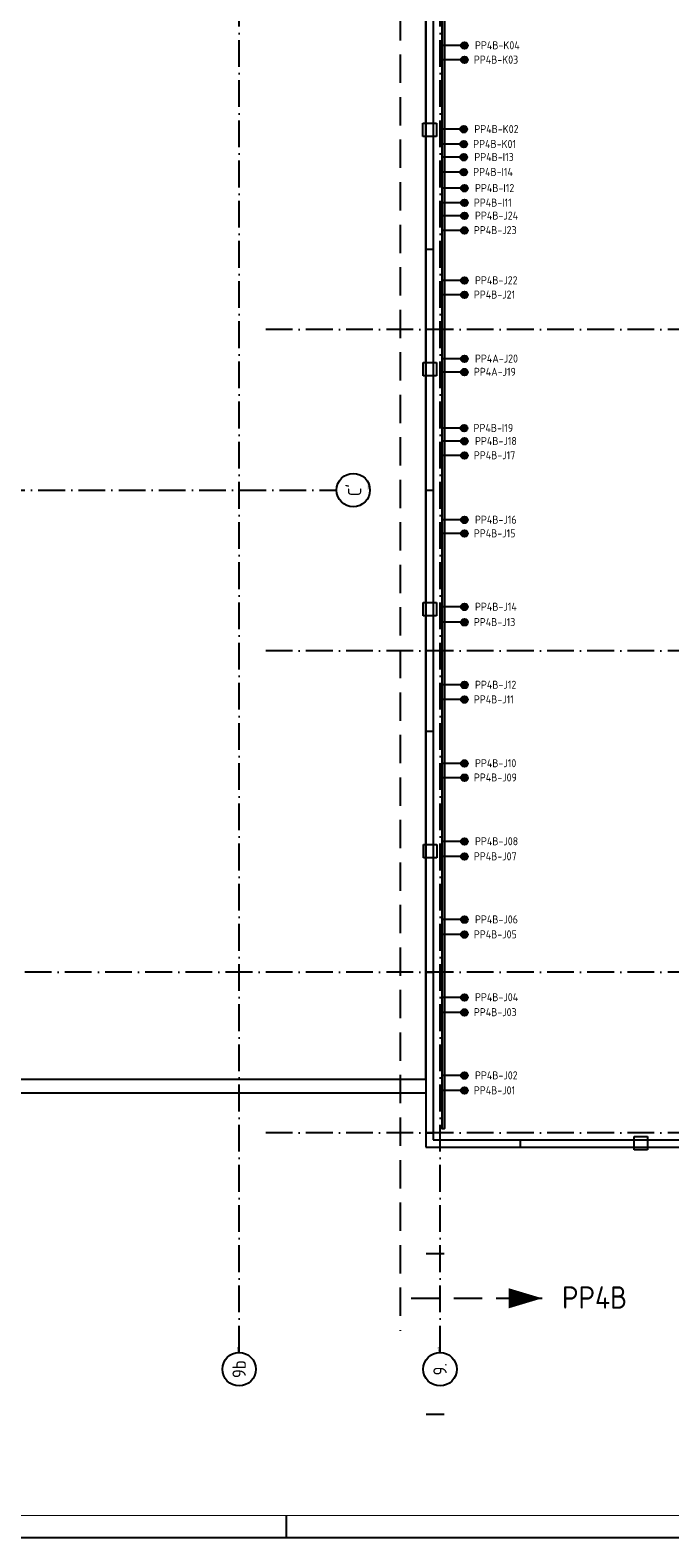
# Model space of a CAD drawing. Header units: millimetres. Extents: x 94282 to 245614, y 190 to 84290.
# Tile 6 of 18: x 167375 to 181702, y 190 to 33968. Entities that reach past the tile are written whole.
import ezdxf
from ezdxf.enums import TextEntityAlignment as Align

# ---------------------------------------------------------------- set-up
doc = ezdxf.new("R2010")
doc.units = ezdxf.units.MM
doc.header["$LTSCALE"] = 100
doc.linetypes.add('DASHDOT', pattern=[9, 6, -1.5, 0, -1.5])
doc.linetypes.add('HIDDEN', pattern=[9.525, 6.35, -3.175])
doc.layers.get('0').update_dxf_attribs({"linetype": 'CONTINUOUS'})
for name, color, linetype in [('AB$1A---_ATTRIB035', 3, 'CONTINUOUS'), ('AL$1A---_ALGEMEEN', 8, 'CONTINUOUS'), ('AT$1A---_TEKST018', 1, 'CONTINUOUS'), ('EA61303-_ARCEER', 1, 'CONTINUOUS'), ('EB6441--_ATTRIB', 2, 'CONTINUOUS'), ('EL61303-_WANDGOOT', 3, 'CONTINUOUS'), ('EL6441--_DATACOM', 3, 'CONTINUOUS'), ('LIJN025', 10, 'CONTINUOUS'), ('LIJN050', 90, 'CONTINUOUS'), ('LIJN070', 130, 'CONTINUOUS'), ('TEKST25', 10, 'CONTINUOUS'), ('TEKST35', 50, 'CONTINUOUS'), ('TEKST50', 90, 'CONTINUOUS'), ('WANDGOTEN3EB', 3, 'CONTINUOUS')]:
    doc.layers.add(name, color=color, linetype=linetype)
doc.styles.add('1_8', font='ISO', dxfattribs={"height": 1.8})
doc.styles.add('2_0', font='iso', dxfattribs={"height": 200})
doc.styles.add('ISO', font='ISO.SHX')
doc.styles.add('MAATVOERING', font='iso.shx')
doc.styles.add('ROMAND', font='romand')
doc.styles.get("Standard").update_dxf_attribs({"font": 'iso.shx'})

# ---------------------------------------------------------------- blocks, each defined once
blk = doc.blocks.new('A0-GE')
at = {"layer": 'LIJN025'}
blk.add_line((775, 0), (775, 5), dxfattribs=at)
blk.add_lwpolyline([(1500, 841), (1500, 0), (311, 0), (311, 841)], close=True, dxfattribs=at)
at = {"layer": 'LIJN050', "const_width": 0.2}
blk.add_lwpolyline([(1495, 836), (336, 836), (336, 5), (1495, 5)], close=True, dxfattribs=at)
at = {"layer": 'TEKST25', "style": 'ROMAND', "width": 2.899115}
blk.add_attdef('STATUS', text='', height=2.5, dxfattribs=at).set_placement((1454, 71.5), (1493, 71.5), align=Align.FIT)
at = {"layer": 'TEKST25', "style": 'ISO'}
for tag, p in [('E', (1455.25, 66)), ('NAAM-E', (1466.75, 66)), ('DATUM-E', (1485, 66)), ('D', (1455.25, 61)), ('NAAM-D', (1466.75, 61)), ('DATUM-D', (1485, 61)), ('C', (1455.25, 56)), ('NAAM-C', (1466.75, 56)), ('DATUM-C', (1485, 56)), ('B', (1455.25, 51)), ('NAAM-B', (1466.75, 51)), ('DATUM-B', (1485, 51)), ('A', (1455.25, 46)), ('NAAM-A', (1466.75, 46)), ('DATUM-A', (1485, 46))]:
    blk.add_attdef(tag, text='', height=2.5, dxfattribs=at).set_placement(p, align=Align.CENTER)
for tag, p in [('DATUM', (1332.75, 36.25)), ('SCHAAL', (1368, 36.25)), ('GETEKEND', (1398.25, 36.25)), ('GECONTOL.', (1433, 36.25)), ('FORMAAT', (1463.25, 28.25))]:
    blk.add_attdef(tag, p, '', height=2.5, dxfattribs=at)
at = {"layer": 'TEKST35', "style": 'ISO'}
for tag, p in [('PROJECT', (1334.5, 72.5)), ('PLAATS', (1334.5, 63.5)), ('INSTALLATIE-REGEL1', (1334.5, 52.5)), ('INSTALLATIE-REGEL2', (1334.5, 43.5))]:
    blk.add_attdef(tag, p, '', height=4, dxfattribs=at)
blk.add_attdef('PROJ.NR.', text='', height=4, dxfattribs=at).set_placement((1481, 23), align=Align.CENTER)
at = {"layer": 'TEKST50', "style": 'ISO'}
blk.add_attdef('FILE-NAAM', text='', height=5, dxfattribs=at).set_placement((1473.5, 7.5), align=Align.CENTER)
blk = doc.blocks.new('ES4X2')
for p, q in [((-0.45, 1.4), (-0.45, 2.6)), ((-0.15, 1.27), (-0.15, 2.73)), ((0, 1.25), (0, -3)), ((0.15, 1.27), (0.15, 2.73)), ((0.45, 1.4), (0.45, 2.6))]:
    blk.add_line(p, q)
blk.add_circle((0, 2), 0.75)
at = {"style": '1_8', "flags": 8}
for tag, p in [('NUMMER', (1.25, 3.5)), ('CODE', (-1.25, 3.5))]:
    blk.add_attdef(tag, text='', height=1.8, rotation=90, dxfattribs=at).set_placement(p, align=Align.MIDDLE_LEFT)
blk.add_attdef('M_CODE', text='', height=1.8, dxfattribs=at).set_placement((0, 0), align=Align.MIDDLE_CENTER)
blk = doc.blocks.new('EH100000')
at = {"linetype": 'ByBlock'}
for p, q in [((1, 0.5), (0, 0.5)), ((1, 0.5, 1), (0, 0.5, 1)), ((0, -0.5, 1), (1, -0.5, 1)), ((1, -0.5), (0, -0.5))]:
    blk.add_line(p, q, dxfattribs=at)
at = {"linetype": 'ByBlock', "invisible_edges": 15}
for points in [[(1, -0.5), (0, -0.5), (0, 0.5), (1, 0.5)], [(0, 0.5), (1, 0.5), (1, 0.5, 1), (0, 0.5, 1)], [(0, -0.5, 1), (1, -0.5, 1), (1, -0.5), (0, -0.5)]]:
    blk.add_3dface(points, dxfattribs=at)
at = {"linetype": 'ByBlock', "style": '2_0', "flags": 8}
blk.add_attdef('FUNCTIE', text='', height=0.5, dxfattribs=at).set_placement((0.5, 0), align=Align.MIDDLE)
at = {"linetype": 'ByBlock', "flags": 9}
blk.add_attdef('SCHOT', text='', height=0.5, dxfattribs=at).set_placement((0.5, 0), align=Align.MIDDLE)
blk = doc.blocks.new('EH100005')
blk.add_lwpolyline([(-1, -0.5), (0, -0.5), (0, 0.5), (-1, 0.5)])
at = {"style": '2_0', "flags": 9}
blk.add_attdef('HULPSTUK', text='', height=0.5, dxfattribs=at).set_placement((0, 0), align=Align.MIDDLE)
blk = doc.blocks.new('WANDGOOT3EVERDB')
at = {"layer": 'EA61303-_ARCEER'}
h = blk.add_hatch(dxfattribs=at)
h.set_pattern_fill('LINE,N', color=256, scale=20, angle=225, style=0)
h.set_pattern_definition([(225, (52439, 9171), (44.90128, -44.90128), [])])
edge = h.paths.add_edge_path()
edge.add_line((52471.5, 9171), (52471.5, 37814))
edge = h.paths.add_edge_path()
edge.add_line((52471.5, 37814), (52406.5, 37814))
edge = h.paths.add_edge_path()
edge.add_line((52406.5, 37814), (52406.5, 9171))
edge = h.paths.add_edge_path()
edge.add_line((52406.5, 9171), (52471.5, 9171))
at = {"layer": 'EL61303-_WANDGOOT', "yscale": 65, "zscale": 119.9999999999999}
for name, xscale, rotation in [('EH100000', 28643, 90), ('EH100005', 119.9999999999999, 270)]:
    blk.add_blockref(name, (52439, 9171), dxfattribs=dict(at, xscale=xscale, rotation=rotation))
blk = doc.blocks.new('1011')
at = {"layer": 'AL$1A---_ALGEMEEN', "color": 0, "linetype": 'Continuous'}
blk.add_circle((-750, 0), 750, dxfattribs=at)
blk.add_attdef('STR-NAAM', text='', height=600, rotation=360, dxfattribs=at).set_placement((-750, 0), align=Align.MIDDLE)
at = {"layer": 'AT$1A---_TEKST018', "linetype": 'Continuous'}
blk.add_text('1011', height=100, dxfattribs=at).set_placement((0, 0))
blk = doc.blocks.new('1010')
at = {"layer": 'AL$1A---_ALGEMEEN', "color": 0, "linetype": 'Continuous'}
blk.add_circle((0, 750), 750, dxfattribs=at)
blk.add_attdef('STR-NAAM', text='', height=600, rotation=360, dxfattribs=at).set_placement((0, 750), align=Align.MIDDLE)
at = {"layer": 'AT$1A---_TEKST018', "linetype": 'Continuous'}
blk.add_text('1010', height=100, dxfattribs=at).set_placement((0, 0))

msp = doc.modelspace()

# ---------------------------------------------------------------- linework, layer by layer
at = {"layer": 'AL$1A---_ALGEMEEN', "color": 1, "linetype": 'DASHDOT'}
for p, q in [((176555, 4343), (176555, 61763)), ((196655, 27263), (172655, 27263)), ((196655, 20063), (172655, 20063)), ((196655, 9263), (172655, 9263))]:
    msp.add_line(p, q, dxfattribs=at)
at = {"layer": 'AL$1A---_ALGEMEEN', "linetype": 'Continuous'}
for points in [[(176235, 8943), (193075, 8943), (193075, 58183), (176235, 58183)], [(176400, 9108), (192910, 9108), (192910, 58018), (176400, 58018)], [(142675, 41503), (142675, 10463), (176235, 10463), (176235, 41503), (172145, 41503), (172145, 34213), (146765, 34213), (146765, 41503)]]:
    msp.add_lwpolyline(points, close=True, dxfattribs=at)
at = {"layer": 'AL$1A---_ALGEMEEN', "color": 1, "linetype": 'DASHDOT'}
for points in [[(172055, 4343), (172055, 45867)], [(145955, 23663), (174236, 23663)], [(196655, 12863), (146255, 12863), (121609, 12863)]]:
    msp.add_lwpolyline(points, dxfattribs=at)
at = {"layer": 'AL$1A---_ALGEMEEN', "linetype": 'HIDDEN'}
for points in [[(176472, 31585), (176172, 31585), (176172, 31885), (176472, 31885)], [(176475, 26225), (176175, 26225), (176175, 26525), (176475, 26525)], [(176479, 20845), (176179, 20845), (176179, 21145), (176479, 21145)], [(176482, 15425), (176182, 15425), (176182, 15725), (176482, 15725)], [(180905, 8881), (180905, 9181), (181205, 9181), (181205, 8881)]]:
    msp.add_lwpolyline(points, close=True, dxfattribs=at)
at = {"layer": 'AL$1A---_ALGEMEEN', "linetype": 'Continuous'}
for points in [[(176245, 29063), (176400, 29063)], [(176245, 23663), (176400, 23663)], [(176245, 18263), (176400, 18263)], [(176245, 12863), (176400, 12863)], [(142655, 10463), (176235, 10463)], [(142655, 10163), (176235, 10163)], [(176245, 9263), (176400, 9263)], [(178355, 8953), (178355, 9108)], [(176245, 6563), (176645, 6563)], [(176245, 2963), (176645, 2963)]]:
    msp.add_lwpolyline(points, dxfattribs=at)
at = {"layer": 'LIJN050'}
msp.add_lwpolyline([(178845, 5557, 0, 453, 0), (178090, 5557, 453, 453, 0)], format="xyseb", dxfattribs=at)
at = {"layer": 'LIJN070', "linetype": 'HIDDEN'}
for p, q in [((175660, 78187), (175660, 4826)), ((175908, 5557), (178845, 5557))]:
    msp.add_line(p, q, dxfattribs=at)

# ---------------------------------------------------------------- block references
at = {"xscale": 100, "yscale": 100, "zscale": 100}
msp.add_blockref('A0-GE', (95614, 190), dxfattribs=at)
at = {"layer": 'AL$1A---_ALGEMEEN', "color": 1, "linetype": 'DASHDOT'}
ref = msp.add_blockref('1010', (174986, 23663), dxfattribs=dict(at, xscale=0.5, yscale=0.5, zscale=0.5, rotation=90))
ref.add_attrib('STR-NAAM', "C'", dxfattribs={"layer": 'AB$1A---_ATTRIB035', "linetype": 'Continuous', "height": 300, "rotation": 90}).set_placement((174611, 23663), align=Align.MIDDLE)
ref = msp.add_blockref('1011', (172055, 4343), dxfattribs=dict(at, xscale=0.5, yscale=0.5, zscale=0.5, rotation=90))
ref.add_attrib('STR-NAAM', '9b', dxfattribs={"layer": 'AB$1A---_ATTRIB035', "linetype": 'Continuous', "height": 300, "rotation": 90}).set_placement((172055, 3968), align=Align.MIDDLE)
ref = msp.add_blockref('1011', (176555, 4343), dxfattribs=dict(at, xscale=0.5, yscale=0.5, zscale=0.5, rotation=90))
ref.add_attrib('STR-NAAM', '9.', dxfattribs={"layer": 'AB$1A---_ATTRIB035', "linetype": 'Continuous', "height": 300, "rotation": 90}).set_placement((176555, 3968), align=Align.MIDDLE)
at = {"layer": 'EL6441--_DATACOM'}
ref = msp.add_blockref('ES4X2', (176900, 33624), dxfattribs=dict(at, xscale=100, yscale=100, zscale=100, rotation=270))
ref.add_attrib('CODE', 'PP4B-K04', dxfattribs={"layer": 'EB6441--_ATTRIB', "color": 1, "height": 180, "style": '1_8', "flags": 8}).set_placement((177338, 33629), align=Align.MIDDLE_LEFT)
ref = msp.add_blockref('ES4X2', (176900, 33302), dxfattribs=dict(at, xscale=100, yscale=100, zscale=100, rotation=270))
ref.add_attrib('CODE', 'PP4B-K03', dxfattribs={"layer": 'EB6441--_ATTRIB', "color": 1, "height": 180, "style": '1_8', "flags": 8}).set_placement((177312, 33307), align=Align.MIDDLE_LEFT)
ref = msp.add_blockref('ES4X2', (176885, 31747), dxfattribs=dict(at, xscale=100, yscale=100, zscale=100, rotation=270))
ref.add_attrib('CODE', 'PP4B-K02', dxfattribs={"layer": 'EB6441--_ATTRIB', "color": 1, "height": 180, "style": '1_8', "flags": 8}).set_placement((177323, 31752), align=Align.MIDDLE_LEFT)
ref = msp.add_blockref('ES4X2', (176885, 31413), dxfattribs=dict(at, xscale=100, yscale=100, zscale=100, rotation=270))
ref.add_attrib('CODE', 'PP4B-K01', dxfattribs={"layer": 'EB6441--_ATTRIB', "color": 1, "height": 180, "style": '1_8', "flags": 8}).set_placement((177297, 31418), align=Align.MIDDLE_LEFT)
ref = msp.add_blockref('ES4X2', (176885, 31120), dxfattribs=dict(at, xscale=100, yscale=100, zscale=100, rotation=270))
ref.add_attrib('CODE', 'PP4B-I13', dxfattribs={"layer": 'EB6441--_ATTRIB', "color": 1, "height": 180, "style": '1_8', "flags": 8}).set_placement((177323, 31125), align=Align.MIDDLE_LEFT)
ref = msp.add_blockref('ES4X2', (176885, 30786), dxfattribs=dict(at, xscale=100, yscale=100, zscale=100, rotation=270))
ref.add_attrib('CODE', 'PP4B-I14', dxfattribs={"layer": 'EB6441--_ATTRIB', "color": 1, "height": 180, "style": '1_8', "flags": 8}).set_placement((177297, 30791), align=Align.MIDDLE_LEFT)
ref = msp.add_blockref('ES4X2', (176900, 30425), dxfattribs=dict(at, xscale=100, yscale=100, zscale=100, rotation=270))
ref.add_attrib('CODE', 'PP4B-I12', dxfattribs={"layer": 'EB6441--_ATTRIB', "color": 1, "height": 180, "style": '1_8', "flags": 8}).set_placement((177338, 30430), align=Align.MIDDLE_LEFT)
ref = msp.add_blockref('ES4X2', (176900, 30099), dxfattribs=dict(at, xscale=100, yscale=100, zscale=100, rotation=270))
ref.add_attrib('CODE', 'PP4B-I11', dxfattribs={"layer": 'EB6441--_ATTRIB', "color": 1, "height": 180, "style": '1_8', "flags": 8}).set_placement((177312, 30104), align=Align.MIDDLE_LEFT)
ref = msp.add_blockref('ES4X2', (176900, 29808), dxfattribs=dict(at, xscale=100, yscale=100, zscale=100, rotation=270))
ref.add_attrib('CODE', 'PP4B-J24', dxfattribs={"layer": 'EB6441--_ATTRIB', "color": 1, "height": 180, "style": '1_8', "flags": 8}).set_placement((177338, 29813), align=Align.MIDDLE_LEFT)
ref = msp.add_blockref('ES4X2', (176900, 29482), dxfattribs=dict(at, xscale=100, yscale=100, zscale=100, rotation=270))
ref.add_attrib('CODE', 'PP4B-J23', dxfattribs={"layer": 'EB6441--_ATTRIB', "color": 1, "height": 180, "style": '1_8', "flags": 8}).set_placement((177312, 29487), align=Align.MIDDLE_LEFT)
ref = msp.add_blockref('ES4X2', (176900, 28359), dxfattribs=dict(at, xscale=100, yscale=100, zscale=100, rotation=270))
ref.add_attrib('CODE', 'PP4B-J22', dxfattribs={"layer": 'EB6441--_ATTRIB', "color": 1, "height": 180, "style": '1_8', "flags": 8}).set_placement((177338, 28364), align=Align.MIDDLE_LEFT)
ref = msp.add_blockref('ES4X2', (176900, 28039), dxfattribs=dict(at, xscale=100, yscale=100, zscale=100, rotation=270))
ref.add_attrib('CODE', 'PP4B-J21', dxfattribs={"layer": 'EB6441--_ATTRIB', "color": 1, "height": 180, "style": '1_8', "flags": 8}).set_placement((177312, 28044), align=Align.MIDDLE_LEFT)
ref = msp.add_blockref('ES4X2', (176900, 26605), dxfattribs=dict(at, xscale=100, yscale=100, zscale=100, rotation=270))
ref.add_attrib('CODE', 'PP4A-J20', dxfattribs={"layer": 'EB6441--_ATTRIB', "color": 1, "height": 180, "style": '1_8', "flags": 8}).set_placement((177338, 26610), align=Align.MIDDLE_LEFT)
ref = msp.add_blockref('ES4X2', (176900, 26308), dxfattribs=dict(at, xscale=100, yscale=100, zscale=100, rotation=270))
ref.add_attrib('CODE', 'PP4A-J19', dxfattribs={"layer": 'EB6441--_ATTRIB', "color": 1, "height": 180, "style": '1_8', "flags": 8}).set_placement((177312, 26313), align=Align.MIDDLE_LEFT)
ref = msp.add_blockref('ES4X2', (176893, 25050), dxfattribs=dict(at, xscale=100, yscale=100, zscale=100, rotation=270))
ref.add_attrib('CODE', 'PP4B-I19', dxfattribs={"layer": 'EB6441--_ATTRIB', "color": 1, "height": 180, "style": '1_8', "flags": 8}).set_placement((177305, 25055), align=Align.MIDDLE_LEFT)
ref = msp.add_blockref('ES4X2', (176900, 24757), dxfattribs=dict(at, xscale=100, yscale=100, zscale=100, rotation=270))
ref.add_attrib('CODE', 'PP4B-J18', dxfattribs={"layer": 'EB6441--_ATTRIB', "color": 1, "height": 180, "style": '1_8', "flags": 8}).set_placement((177338, 24762), align=Align.MIDDLE_LEFT)
ref = msp.add_blockref('ES4X2', (176900, 24439), dxfattribs=dict(at, xscale=100, yscale=100, zscale=100, rotation=270))
ref.add_attrib('CODE', 'PP4B-J17', dxfattribs={"layer": 'EB6441--_ATTRIB', "color": 1, "height": 180, "style": '1_8', "flags": 8}).set_placement((177312, 24444), align=Align.MIDDLE_LEFT)
ref = msp.add_blockref('ES4X2', (176900, 22995), dxfattribs=dict(at, xscale=100, yscale=100, zscale=100, rotation=270))
ref.add_attrib('CODE', 'PP4B-J16', dxfattribs={"layer": 'EB6441--_ATTRIB', "color": 1, "height": 180, "style": '1_8', "flags": 8}).set_placement((177338, 23000), align=Align.MIDDLE_LEFT)
ref = msp.add_blockref('ES4X2', (176900, 22690), dxfattribs=dict(at, xscale=100, yscale=100, zscale=100, rotation=270))
ref.add_attrib('CODE', 'PP4B-J15', dxfattribs={"layer": 'EB6441--_ATTRIB', "color": 1, "height": 180, "style": '1_8', "flags": 8}).set_placement((177312, 22695), align=Align.MIDDLE_LEFT)
ref = msp.add_blockref('ES4X2', (176900, 21045), dxfattribs=dict(at, xscale=100, yscale=100, zscale=100, rotation=270))
ref.add_attrib('CODE', 'PP4B-J14', dxfattribs={"layer": 'EB6441--_ATTRIB', "color": 1, "height": 180, "style": '1_8', "flags": 8}).set_placement((177338, 21050), align=Align.MIDDLE_LEFT)
ref = msp.add_blockref('ES4X2', (176900, 20701), dxfattribs=dict(at, xscale=100, yscale=100, zscale=100, rotation=270))
ref.add_attrib('CODE', 'PP4B-J13', dxfattribs={"layer": 'EB6441--_ATTRIB', "color": 1, "height": 180, "style": '1_8', "flags": 8}).set_placement((177312, 20706), align=Align.MIDDLE_LEFT)
ref = msp.add_blockref('ES4X2', (176900, 19297), dxfattribs=dict(at, xscale=100, yscale=100, zscale=100, rotation=270))
ref.add_attrib('CODE', 'PP4B-J12', dxfattribs={"layer": 'EB6441--_ATTRIB', "color": 1, "height": 180, "style": '1_8', "flags": 8}).set_placement((177338, 19302), align=Align.MIDDLE_LEFT)
ref = msp.add_blockref('ES4X2', (176900, 18969), dxfattribs=dict(at, xscale=100, yscale=100, zscale=100, rotation=270))
ref.add_attrib('CODE', 'PP4B-J11', dxfattribs={"layer": 'EB6441--_ATTRIB', "color": 1, "height": 180, "style": '1_8', "flags": 8}).set_placement((177312, 18974), align=Align.MIDDLE_LEFT)
ref = msp.add_blockref('ES4X2', (176900, 17540), dxfattribs=dict(at, xscale=100, yscale=100, zscale=100, rotation=270))
ref.add_attrib('CODE', 'PP4B-J10', dxfattribs={"layer": 'EB6441--_ATTRIB', "color": 1, "height": 180, "style": '1_8', "flags": 8}).set_placement((177338, 17545), align=Align.MIDDLE_LEFT)
ref = msp.add_blockref('ES4X2', (176900, 17220), dxfattribs=dict(at, xscale=100, yscale=100, zscale=100, rotation=270))
ref.add_attrib('CODE', 'PP4B-J09', dxfattribs={"layer": 'EB6441--_ATTRIB', "color": 1, "height": 180, "style": '1_8', "flags": 8}).set_placement((177312, 17225), align=Align.MIDDLE_LEFT)
ref = msp.add_blockref('ES4X2', (176900, 15791), dxfattribs=dict(at, xscale=100, yscale=100, zscale=100, rotation=270))
ref.add_attrib('CODE', 'PP4B-J08', dxfattribs={"layer": 'EB6441--_ATTRIB', "color": 1, "height": 180, "style": '1_8', "flags": 8}).set_placement((177338, 15796), align=Align.MIDDLE_LEFT)
ref = msp.add_blockref('ES4X2', (176900, 15454), dxfattribs=dict(at, xscale=100, yscale=100, zscale=100, rotation=270))
ref.add_attrib('CODE', 'PP4B-J07', dxfattribs={"layer": 'EB6441--_ATTRIB', "color": 1, "height": 180, "style": '1_8', "flags": 8}).set_placement((177312, 15459), align=Align.MIDDLE_LEFT)
ref = msp.add_blockref('ES4X2', (176900, 14040), dxfattribs=dict(at, xscale=100, yscale=100, zscale=100, rotation=270))
ref.add_attrib('CODE', 'PP4B-J06', dxfattribs={"layer": 'EB6441--_ATTRIB', "color": 1, "height": 180, "style": '1_8', "flags": 8}).set_placement((177338, 14045), align=Align.MIDDLE_LEFT)
ref = msp.add_blockref('ES4X2', (176900, 13705), dxfattribs=dict(at, xscale=100, yscale=100, zscale=100, rotation=270))
ref.add_attrib('CODE', 'PP4B-J05', dxfattribs={"layer": 'EB6441--_ATTRIB', "color": 1, "height": 180, "style": '1_8', "flags": 8}).set_placement((177312, 13710), align=Align.MIDDLE_LEFT)
ref = msp.add_blockref('ES4X2', (176900, 12297), dxfattribs=dict(at, xscale=100, yscale=100, zscale=100, rotation=270))
ref.add_attrib('CODE', 'PP4B-J04', dxfattribs={"layer": 'EB6441--_ATTRIB', "color": 1, "height": 180, "style": '1_8', "flags": 8}).set_placement((177338, 12302), align=Align.MIDDLE_LEFT)
ref = msp.add_blockref('ES4X2', (176900, 11962), dxfattribs=dict(at, xscale=100, yscale=100, zscale=100, rotation=270))
ref.add_attrib('CODE', 'PP4B-J03', dxfattribs={"layer": 'EB6441--_ATTRIB', "color": 1, "height": 180, "style": '1_8', "flags": 8}).set_placement((177312, 11967), align=Align.MIDDLE_LEFT)
ref = msp.add_blockref('ES4X2', (176900, 10546), dxfattribs=dict(at, xscale=100, yscale=100, zscale=100, rotation=270))
ref.add_attrib('CODE', 'PP4B-J02', dxfattribs={"layer": 'EB6441--_ATTRIB', "color": 1, "height": 180, "style": '1_8', "flags": 8}).set_placement((177338, 10551), align=Align.MIDDLE_LEFT)
ref = msp.add_blockref('ES4X2', (176900, 10211), dxfattribs=dict(at, xscale=100, yscale=100, zscale=100, rotation=270))
ref.add_attrib('CODE', 'PP4B-J01', dxfattribs={"layer": 'EB6441--_ATTRIB', "color": 1, "height": 180, "style": '1_8', "flags": 8}).set_placement((177312, 10216), align=Align.MIDDLE_LEFT)
at = {"layer": 'WANDGOTEN3EB'}
msp.add_blockref('WANDGOOT3EVERDB', (124186, 190), dxfattribs=at)

# ---------------------------------------------------------------- texts
at = {"layer": 'TEKST50', "style": 'MAATVOERING'}
msp.add_text('PP4B', height=500, dxfattribs=at).set_placement((179286, 5325))

doc.saveas('drawing.dxf')
